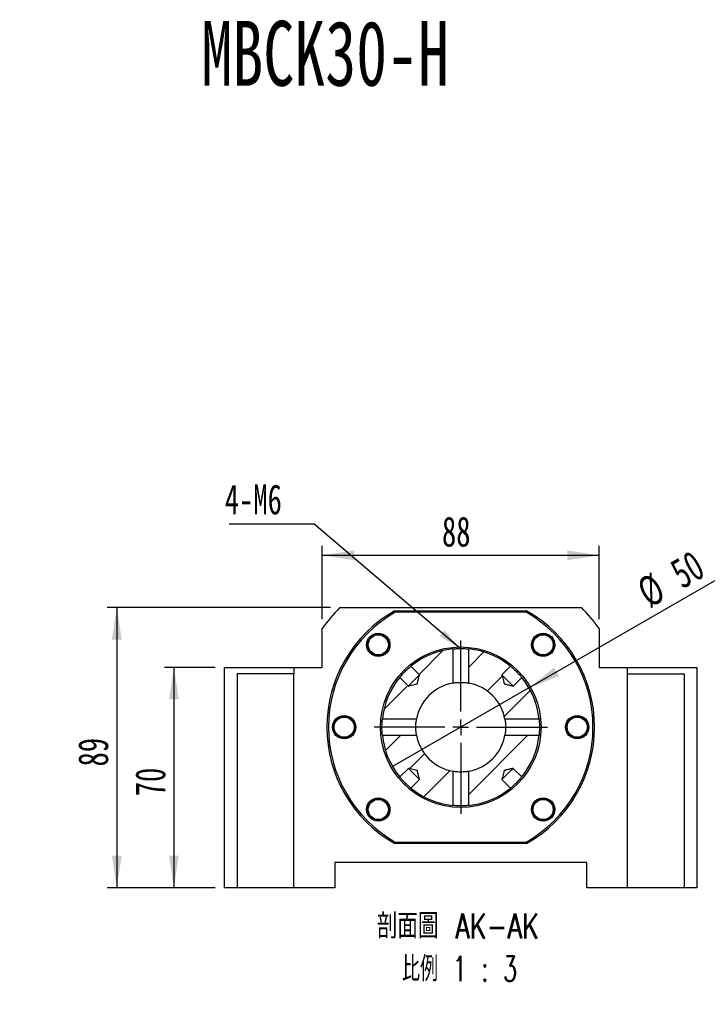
# Model space of a CAD drawing. Header units: millimetres. Extents: x 21 to 290, y 8 to 205.
# Tile 3 of 6: x 106 to 179, y 95 to 200. Entities that reach past the tile are written whole.
import ezdxf

# ---------------------------------------------------------------- set-up
doc = ezdxf.new("R2010")
doc.units = ezdxf.units.MM
doc.layers.add('圖層0', color=7, linetype='Continuous')
doc.styles.add('SLDTEXTSTYLE0', font='TXT', dxfattribs={"width": 0.7})
doc.styles.add('SLDTEXTSTYLE1', font='TXT', dxfattribs={"width": 0.7, "bigfont": 'bigfont'})
doc.styles.add('SLDTEXTSTYLE4', font='TXT', dxfattribs={"width": 0.633333})
doc.styles.add('SLDTEXTSTYLE5', font='TXT', dxfattribs={"width": 0.75, "bigfont": 'bigfont'})
doc.styles.add('SLDTEXTSTYLE6', font='TXT', dxfattribs={"width": 0.65625, "bigfont": 'bigfont'})
doc.dimstyles.new('SLDDIMSTYLE2', dxfattribs={"dimtxt": 0.18, "dimasz": 2.5, "dimexe": 0, "dimexo": 0.0625, "dimgap": 0, "dimtad": 0, "dimtih": 1, "dimtoh": 1, "dimdec": 0, "dimrnd": 1e-09, "dimzin": 0, "dimdsep": 46, "dimtxsty": 'Standard', "dimsah": 1, "dimcen": 0.09, "dimadec": 0, "dimazin": 0, "dimtfac": 2.5, "dimtdec": 0, "dimtofl": 0, "dimtmove": 0, "dimatfit": 3, "dimfxl": 1, "dimfrac": 2, "dimtolj": 1, "dimtzin": 0, "dimarcsym": 0})
doc.dimstyles.new('SLDDIMSTYLE3', dxfattribs={"dimtxt": 3.389974, "dimasz": 2.5, "dimexe": 0, "dimexo": 0.0625, "dimgap": 0.847493, "dimtad": 1, "dimlfac": 3, "dimrnd": 1e-09, "dimzin": 12, "dimdsep": 46, "dimtxsty": 'SLDTEXTSTYLE0', "dimsah": 1, "dimcen": 0.09, "dimadec": 0, "dimazin": 3, "dimtfac": 1, "dimtofl": 0, "dimtmove": 0, "dimatfit": 3, "dimfxl": 1, "dimfrac": 2, "dimtolj": 1, "dimtzin": 12, "dimarcsym": 0})
doc.dimstyles.new('SLDDIMSTYLE4', dxfattribs={"dimtxt": 3.389974, "dimasz": 2.5, "dimexe": 0, "dimexo": 0.0625, "dimgap": 0.847493, "dimtad": 1, "dimlfac": 3, "dimrnd": 1e-09, "dimzin": 12, "dimdsep": 46, "dimtxsty": 'SLDTEXTSTYLE0', "dimblk1": 'NONE', "dimsah": 1, "dimcen": 0, "dimadec": 0, "dimazin": 3, "dimtfac": 1, "dimtmove": 0, "dimatfit": 3, "dimldrblk": 'NONE', "dimfxl": 1, "dimfrac": 2, "dimtolj": 1, "dimtzin": 12, "dimarcsym": 0})

# ---------------------------------------------------------------- blocks, each defined once
blk = doc.blocks.new('SW_SYMBOL_HOLE_DIAM')
at = {"layer": '圖層0', "color": 0}
blk.add_line((300, 0), (700, 1000), dxfattribs=at)
blk.add_circle((500, 500), 350, dxfattribs=at)
blk = doc.blocks.new('SW_SYMBOL_HOLE_SPOT')
at = {"layer": '圖層0', "color": 0}
for p, q in [((0, 875), (0, 75)), ((1600, 75), (1600, 875)), ((0, 75), (1600, 75))]:
    blk.add_line(p, q, dxfattribs=at)
blk = doc.blocks.new('SW_NOTE_1')
at = {"layer": '圖層0', "color": 0}
blk.add_line((21.85, 0), (0, 0), dxfattribs=at)
at = {"layer": '圖層0', "color": 0, "xscale": 0.003964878, "yscale": 0.003964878, "zscale": 0.003964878}
for name, p in [('SW_SYMBOL_HOLE_DIAM', (5.96, 5.7)), ('SW_SYMBOL_HOLE_DIAM', (7.64, 0.46)), ('SW_SYMBOL_HOLE_SPOT', (0.45, 0.46))]:
    blk.add_blockref(name, p, dxfattribs=at)
at = {"layer": '圖層0', "color": 0, "char_height": 3.175, "attachment_point": 1}
for s, insert, style in [('6 -', (0.45, 9.39), 'SLDTEXTSTYLE4'), ('14\\M+18AD1\\M+190FA', (9.98, 9.39), 'SLDTEXTSTYLE1'), ('20', (11.67, 4.16), 'SLDTEXTSTYLE0')]:
    blk.add_mtext(s, dxfattribs=dict(at, insert=insert, style=style))
blk = doc.blocks.new('_D_8')
at = {"layer": '圖層0', "color": 7}
for p, q in [((126.56, 130.94), (121.21, 130.94)), ((122.21, 130.94), (122.21, 107.61)), ((126.56, 107.61), (121.21, 107.61))]:
    blk.add_line(p, q, dxfattribs=at)
for points in [[(122.21, 130.94), (121.69, 127.55), (122.73, 127.55)], [(122.21, 107.61), (122.73, 111), (121.69, 111)]]:
    blk.add_solid(points, dxfattribs=at)
at = {"layer": '圖層0', "color": 7, "insert": (118.12, 117.29), "char_height": 3.175, "attachment_point": 1, "rotation": 90, "style": 'SLDTEXTSTYLE0'}
blk.add_mtext('70', dxfattribs=at)
blk = doc.blocks.new('_D_9')
at = {"layer": '圖層0', "color": 7}
for p, q in [((138.77, 137.27), (115.16, 137.27)), ((116.16, 137.27), (116.16, 107.61)), ((126.56, 107.61), (115.16, 107.61))]:
    blk.add_line(p, q, dxfattribs=at)
for points in [[(116.16, 137.27), (115.64, 133.88), (116.69, 133.88)], [(116.16, 107.61), (116.69, 111), (115.64, 111)]]:
    blk.add_solid(points, dxfattribs=at)
at = {"layer": '圖層0', "color": 7, "insert": (112.07, 120.45), "char_height": 3.175, "attachment_point": 1, "rotation": 90, "style": 'SLDTEXTSTYLE0'}
blk.add_mtext('89', dxfattribs=at)
blk = doc.blocks.new('_D_10')
at = {"layer": '圖層0', "color": 7}
for p, q in [((137.9, 136.04), (137.9, 143.81)), ((167.23, 136.04), (167.23, 143.81)), ((137.9, 142.81), (167.23, 142.81))]:
    blk.add_line(p, q, dxfattribs=at)
for points in [[(137.9, 142.81), (141.29, 142.29), (141.29, 143.33)], [(167.23, 142.81), (163.84, 143.33), (163.84, 142.29)]]:
    blk.add_solid(points, dxfattribs=at)
at = {"layer": '圖層0', "color": 7, "insert": (150.58, 146.91), "char_height": 3.175, "attachment_point": 1, "style": 'SLDTEXTSTYLE0'}
blk.add_mtext('88', dxfattribs=at)
blk = doc.blocks.new('_D_11')
at = {"layer": '圖層0', "color": 7}
for q in [(179.91, 140.4), (145.35, 120.44)]:
    blk.add_line((159.78, 128.77), q, dxfattribs=at)
blk.add_solid([(159.78, 128.77), (162.98, 130.02), (162.45, 130.92)], dxfattribs=at)
at = {"layer": '圖層0', "color": 7, "char_height": 3.175, "attachment_point": 1, "rotation": 30, "style": 'SLDTEXTSTYLE0'}
for s, insert in [('50', (174.43, 141.95)), ('%%c', (170.94, 139.93))]:
    blk.add_mtext(s, dxfattribs=dict(at, insert=insert))
blk = doc.blocks.new('_NONE')
blk = doc.blocks.new('SW_NOTE_2')
at = {"layer": '圖層0', "color": 0, "char_height": 2.6458, "attachment_point": 2}
for s, insert, style in [('\\M+19655\\M+196CA\\M+19AA4 AK-AK', (10.75, 3.41), 'SLDTEXTSTYLE5'), ('\\M+194E4\\M+197E1 1 : 3', (10.94, -1.12), 'SLDTEXTSTYLE6')]:
    blk.add_mtext(s, dxfattribs=dict(at, insert=insert, style=style))
blk = doc.blocks.new('SW_NOTE_3')
at = {"layer": '圖層0', "color": 0}
blk.add_line((-8.96, 0), (0, 0), dxfattribs=at)
at = {"layer": '圖層0', "color": 0, "insert": (-9.43, 4.17), "char_height": 3.175, "attachment_point": 1, "style": 'SLDTEXTSTYLE0'}
blk.add_mtext('4-M6', dxfattribs=at)
blk = doc.blocks.new('SW_CENTERMARKSYMBOL_7')
at = {"layer": '圖層0', "color": 0}
for p, q in [((0, 1.67), (0, 5.58)), ((-1.67, 0), (-5.58, 0)), ((0, 0), (-0.83, 0)), ((0, 0), (0, 0.83)), ((0, 0), (0, -0.83)), ((0, 0), (0.83, 0)), ((1.67, 0), (5.58, 0)), ((0, -1.67), (0, -5.58))]:
    blk.add_line(p, q, dxfattribs=at)
blk = doc.blocks.new('SW_CENTERMARKSYMBOL_8')
at = {"layer": '圖層0', "color": 0}
for p, q in [((0, 1.67), (0, 9.17)), ((-1.67, 0), (-9.17, 0)), ((0, 0), (-0.83, 0)), ((0, 0), (0, 0.83)), ((0, 0), (0, -0.83)), ((0, 0), (0.83, 0)), ((1.67, 0), (9.17, 0)), ((0, -1.67), (0, -9.17))]:
    blk.add_line(p, q, dxfattribs=at)

msp = doc.modelspace()

# ---------------------------------------------------------------- hatches: boundary and pattern name
at = {"linetype": 'Continuous', "lineweight": 18}
h = msp.add_hatch(dxfattribs=at)
h.set_pattern_fill('ANSI31', style=0)
edge = h.paths.add_edge_path(flags=0)
edge.add_spline(control_points=[(148.2021, 130.1468), (148.1281, 129.8499), (148.0544, 129.553), (147.98, 129.2563), (147.9779, 129.2478), (147.9757, 129.2392), (147.9736, 129.2307), (147.9724, 129.2263), (147.9713, 129.2219), (147.9701, 129.2175), (147.9695, 129.2152), (147.9689, 129.2129), (147.9682, 129.2106), (147.9678, 129.2094), (147.9674, 129.2081), (147.9668, 129.207), (147.9665, 129.2063), (147.9661, 129.2056), (147.9655, 129.205), (147.965, 129.2044), (147.9643, 129.204), (147.9636, 129.2036), (147.9608, 129.2022), (147.9578, 129.2015), (147.9548, 129.2007), (147.9431, 129.1975), (147.9313, 129.1947), (147.9196, 129.1917), (147.8725, 129.1799), (147.8255, 129.1682), (147.7784, 129.1565), (147.5902, 129.1095), (147.402, 129.0626), (147.2138, 129.0157), (147.1504, 128.9999), (147.087, 128.9841), (147.0236, 128.9683)], knot_values=[0.00941736, 0.00941736, 0.00941736, 0.00941736, 0.01217068, 0.01217068, 0.01217068, 0.01224971, 0.01224971, 0.01224971, 0.01229068, 0.01229068, 0.01229068, 0.01231214, 0.01231214, 0.01231214, 0.01232386, 0.01232386, 0.01232386, 0.012331, 0.012331, 0.012331, 0.01233821, 0.01233821, 0.01233821, 0.01236603, 0.01236603, 0.01236603, 0.01247593, 0.01247593, 0.01247593, 0.01291545, 0.01291545, 0.01291545, 0.01467353, 0.01467353, 0.01467353, 0.0152658, 0.0152658, 0.0152658, 0.0152658], weights=[1, 1, 1, 1, 1, 1, 1, 1, 1, 1, 1, 1, 1, 1, 1, 1, 1, 1, 1, 1, 1, 1, 1, 1, 1, 1, 1, 1, 1, 1, 1, 1, 1, 1, 1, 1, 1], degree=3, periodic=0)
edge.add_line((147.0236, 128.9683), (146.1103, 129.8815))
edge.add_arc((152.5626, 124.6078), 8.3333, 140.739121, 174.145697)
edge.add_line((144.2727, 125.4578), (147.8892, 125.4578))
edge.add_arc((152.5626, 124.6078), 4.75, 100.308368, 169.691632, ccw=False)
edge.add_line((151.7126, 129.2811), (151.7126, 132.8976))
edge.add_arc((152.5626, 124.6078), 8.3333, 95.854303, 129.260879)
edge.add_line((147.2888, 131.06), (148.2021, 130.1468))
h = msp.add_hatch(dxfattribs=at)
h.set_pattern_fill('ANSI31', style=0)
edge = h.paths.add_edge_path(flags=0)
edge.add_spline(control_points=[(158.1016, 128.9683), (158.0438, 128.9827), (157.9861, 128.9971), (157.9283, 129.0115), (157.8043, 129.0424), (157.6803, 129.0733), (157.5562, 129.1042), (157.4921, 129.1202), (157.428, 129.1362), (157.3639, 129.1522), (157.3308, 129.1605), (157.2977, 129.1687), (157.2645, 129.177), (157.2474, 129.1813), (157.2303, 129.1855), (157.2132, 129.1898), (157.2043, 129.192), (157.1955, 129.1943), (157.1866, 129.1965), (157.182, 129.1977), (157.1774, 129.1988), (157.1729, 129.2001), (157.1705, 129.2007), (157.1681, 129.2013), (157.1657, 129.2021), (157.1644, 129.2025), (157.1631, 129.2029), (157.1619, 129.2035), (157.1612, 129.2038), (157.1605, 129.2042), (157.1599, 129.2048), (157.1593, 129.2053), (157.1588, 129.206), (157.1585, 129.2067), (157.1571, 129.2093), (157.1564, 129.2123), (157.1557, 129.2151), (157.1526, 129.2263), (157.1499, 129.2376), (157.147, 129.2488), (157.1357, 129.2939), (157.1245, 129.339), (157.1133, 129.384), (157.0683, 129.5643), (157.0233, 129.7446), (156.9784, 129.9249), (156.9599, 129.9989), (156.9415, 130.0728), (156.9231, 130.1468)], knot_values=[0.00166205, 0.00166205, 0.00166205, 0.00166205, 0.00219776, 0.00219776, 0.00219776, 0.00334816, 0.00334816, 0.00334816, 0.00394272, 0.00394272, 0.00394272, 0.00425001, 0.00425001, 0.00425001, 0.00440886, 0.00440886, 0.00440886, 0.00449103, 0.00449103, 0.00449103, 0.00453362, 0.00453362, 0.00453362, 0.0045559, 0.0045559, 0.0045559, 0.00456808, 0.00456808, 0.00456808, 0.00457535, 0.00457535, 0.00457535, 0.00458272, 0.00458272, 0.00458272, 0.00460939, 0.00460939, 0.00460939, 0.00471471, 0.00471471, 0.00471471, 0.00513595, 0.00513595, 0.00513595, 0.00682088, 0.00682088, 0.00682088, 0.00751201, 0.00751201, 0.00751201, 0.00751201], weights=[1, 1, 1, 1, 1, 1, 1, 1, 1, 1, 1, 1, 1, 1, 1, 1, 1, 1, 1, 1, 1, 1, 1, 1, 1, 1, 1, 1, 1, 1, 1, 1, 1, 1, 1, 1, 1, 1, 1, 1, 1, 1, 1, 1, 1, 1, 1, 1, 1], degree=3, periodic=0)
edge.add_line((156.9231, 130.1468), (157.8363, 131.06))
edge.add_arc((152.5626, 124.6078), 8.3333, 50.739121, 84.145697)
edge.add_line((153.4126, 132.8976), (153.4126, 129.2811))
edge.add_arc((152.5626, 124.6078), 4.75, 10.308368, 79.691632, ccw=False)
edge.add_line((157.2359, 125.4578), (160.8524, 125.4578))
edge.add_arc((152.5626, 124.6078), 8.3333, 5.854303, 39.260879)
edge.add_line((159.0148, 129.8815), (158.1016, 128.9683))
h = msp.add_hatch(dxfattribs=at)
h.set_pattern_fill('ANSI31', style=0)
edge = h.paths.add_edge_path(flags=0)
edge.add_line((148.2021, 119.0688), (147.2888, 118.1555))
edge.add_arc((152.5626, 124.6078), 8.3333, 230.739121, 264.145697)
edge.add_line((151.7126, 116.3179), (151.7126, 119.9344))
edge.add_arc((152.5626, 124.6078), 4.75, 190.308368, 259.691632, ccw=False)
edge.add_line((147.8892, 123.7578), (144.2727, 123.7578))
edge.add_arc((152.5626, 124.6078), 8.3333, 185.854303, 219.260879)
edge.add_line((146.1103, 119.334), (147.0236, 120.2473))
edge.add_spline(control_points=[(147.0236, 120.2473), (147.0975, 120.2288), (147.1715, 120.2104), (147.2454, 120.192), (147.4257, 120.147), (147.606, 120.1021), (147.7863, 120.0571), (147.8314, 120.0458), (147.8764, 120.0346), (147.9215, 120.0233), (147.9328, 120.0205), (147.9441, 120.0178), (147.9553, 120.0147), (147.9581, 120.0139), (147.961, 120.0132), (147.9636, 120.0119), (147.9643, 120.0115), (147.965, 120.0111), (147.9656, 120.0105), (147.9661, 120.0099), (147.9665, 120.0092), (147.9669, 120.0084), (147.9675, 120.0072), (147.9679, 120.0059), (147.9683, 120.0046), (147.969, 120.0023), (147.9697, 119.9999), (147.9703, 119.9975), (147.9715, 119.9929), (147.9727, 119.9883), (147.9738, 119.9837), (147.9761, 119.9749), (147.9783, 119.966), (147.9805, 119.9572), (147.9848, 119.94), (147.9891, 119.9229), (147.9934, 119.9058), (148.0016, 119.8727), (148.0099, 119.8395), (148.0181, 119.8064), (148.0341, 119.7423), (148.0501, 119.6782), (148.0661, 119.6141), (148.097, 119.4901), (148.128, 119.3661), (148.1589, 119.242), (148.1733, 119.1843), (148.1877, 119.1265), (148.2021, 119.0688)], knot_values=[0.00600318, 0.00600318, 0.00600318, 0.00600318, 0.00668913, 0.00668913, 0.00668913, 0.00836141, 0.00836141, 0.00836141, 0.00877948, 0.00877948, 0.00877948, 0.00888401, 0.00888401, 0.00888401, 0.00891048, 0.00891048, 0.00891048, 0.0089178, 0.0089178, 0.0089178, 0.00892501, 0.00892501, 0.00892501, 0.0089371, 0.0089371, 0.0089371, 0.00895921, 0.00895921, 0.00895921, 0.00900149, 0.00900149, 0.00900149, 0.00908303, 0.00908303, 0.00908303, 0.00924069, 0.00924069, 0.00924069, 0.00954568, 0.00954568, 0.00954568, 0.01013577, 0.01013577, 0.01013577, 0.01127753, 0.01127753, 0.01127753, 0.01180922, 0.01180922, 0.01180922, 0.01180922], weights=[1, 1, 1, 1, 1, 1, 1, 1, 1, 1, 1, 1, 1, 1, 1, 1, 1, 1, 1, 1, 1, 1, 1, 1, 1, 1, 1, 1, 1, 1, 1, 1, 1, 1, 1, 1, 1, 1, 1, 1, 1, 1, 1, 1, 1, 1, 1, 1, 1], degree=3, periodic=0)
h = msp.add_hatch(dxfattribs=at)
h.set_pattern_fill('ANSI31', style=0)
edge = h.paths.add_edge_path(flags=0)
edge.add_line((157.8363, 118.1555), (156.9231, 119.0688))
edge.add_spline(control_points=[(156.9231, 119.0688), (156.9415, 119.1427), (156.9599, 119.2167), (156.9784, 119.2906), (157.0233, 119.4709), (157.0683, 119.6512), (157.1133, 119.8315), (157.1245, 119.8766), (157.1357, 119.9216), (157.147, 119.9667), (157.1499, 119.978), (157.1526, 119.9893), (157.1557, 120.0005), (157.1564, 120.0033), (157.1571, 120.0062), (157.1585, 120.0088), (157.1588, 120.0095), (157.1593, 120.0102), (157.1599, 120.0108), (157.1605, 120.0113), (157.1612, 120.0117), (157.1619, 120.0121), (157.1631, 120.0127), (157.1644, 120.0131), (157.1657, 120.0135), (157.1681, 120.0142), (157.1705, 120.0148), (157.1729, 120.0155), (157.1774, 120.0167), (157.182, 120.0179), (157.1866, 120.019), (157.1955, 120.0213), (157.2043, 120.0235), (157.2132, 120.0257), (157.2303, 120.03), (157.2474, 120.0343), (157.2645, 120.0385), (157.2977, 120.0468), (157.3308, 120.0551), (157.3639, 120.0633), (157.428, 120.0793), (157.4921, 120.0953), (157.5562, 120.1113), (157.6803, 120.1422), (157.8043, 120.1731), (157.9283, 120.2041), (157.9861, 120.2185), (158.0438, 120.2329), (158.1016, 120.2473)], knot_values=[0.00600318, 0.00600318, 0.00600318, 0.00600318, 0.00668913, 0.00668913, 0.00668913, 0.00836141, 0.00836141, 0.00836141, 0.00877948, 0.00877948, 0.00877948, 0.00888401, 0.00888401, 0.00888401, 0.00891048, 0.00891048, 0.00891048, 0.0089178, 0.0089178, 0.0089178, 0.00892501, 0.00892501, 0.00892501, 0.0089371, 0.0089371, 0.0089371, 0.00895921, 0.00895921, 0.00895921, 0.00900149, 0.00900149, 0.00900149, 0.00908303, 0.00908303, 0.00908303, 0.00924069, 0.00924069, 0.00924069, 0.00954568, 0.00954568, 0.00954568, 0.01013577, 0.01013577, 0.01013577, 0.01127753, 0.01127753, 0.01127753, 0.01180922, 0.01180922, 0.01180922, 0.01180922], weights=[1, 1, 1, 1, 1, 1, 1, 1, 1, 1, 1, 1, 1, 1, 1, 1, 1, 1, 1, 1, 1, 1, 1, 1, 1, 1, 1, 1, 1, 1, 1, 1, 1, 1, 1, 1, 1, 1, 1, 1, 1, 1, 1, 1, 1, 1, 1, 1, 1], degree=3, periodic=0)
edge.add_line((158.1016, 120.2473), (159.0148, 119.334))
edge.add_arc((152.5626, 124.6078), 8.3333, 320.739121, 354.145697)
edge.add_line((160.8524, 123.7578), (157.2359, 123.7578))
edge.add_arc((152.5626, 124.6078), 4.75, 280.308368, 349.691632, ccw=False)
edge.add_line((153.4126, 119.9344), (153.4126, 116.3179))
edge.add_arc((152.5626, 124.6078), 8.3333, 275.854303, 309.260879)

# ---------------------------------------------------------------- linework, layer by layer
at = {"color": 7, "linetype": 'Continuous', "lineweight": 25}
for p, q in [((139.7737, 137.2744), (165.3515, 137.2744)), ((145.5924, 136.9411), (145.6364, 136.7744)), ((145.5924, 136.9411), (159.5327, 136.9411)), ((159.4888, 136.7744), (145.6364, 136.7744)), ((159.4888, 136.7744), (159.5327, 136.9411)), ((137.8959, 130.9411), (137.8959, 135.0428)), ((167.2292, 135.0428), (167.2292, 130.9411)), ((144.6974, 132.6254), (144.4941, 132.3908)), ((151.7126, 132.8976), (151.7126, 129.2811)), ((153.4126, 129.2811), (153.4126, 132.8976)), ((160.7606, 132.3522), (160.4908, 132.5059)), ((127.5626, 107.6078), (127.5626, 130.9411)), ((127.5626, 130.9411), (134.8959, 130.9411)), ((134.8959, 130.9411), (134.8959, 130.2744)), ((134.8959, 130.9411), (137.8959, 130.9411)), ((148.2021, 130.1468), (147.2888, 131.06)), ((157.8363, 131.06), (156.9231, 130.1468)), ((167.2292, 130.9411), (170.2292, 130.9411)), ((170.2292, 130.9411), (177.5626, 130.9411)), ((170.2292, 130.2744), (170.2292, 130.9411)), ((177.5626, 130.9411), (177.5626, 107.6078)), ((128.8959, 130.2744), (128.8959, 107.6078)), ((134.8959, 130.2744), (128.8959, 130.2744)), ((134.8959, 107.6078), (134.8959, 130.2744)), ((146.1103, 129.8815), (147.0236, 128.9683)), ((158.1016, 128.9683), (159.0148, 129.8815)), ((170.2292, 107.6078), (170.2292, 130.2744)), ((170.2292, 130.2744), (176.2292, 130.2744)), ((176.2292, 130.2744), (176.2292, 107.6078)), ((140.723, 125.5994), (140.9972, 125.4538)), ((147.8892, 125.4578), (144.2727, 125.4578)), ((160.8524, 125.4578), (157.2359, 125.4578)), ((144.2727, 123.7578), (147.8892, 123.7578)), ((157.2359, 123.7578), (160.8524, 123.7578)), ((164.4021, 123.6161), (164.1279, 123.7618)), ((147.0236, 120.2473), (146.1103, 119.334)), ((151.7126, 119.9344), (151.7126, 116.3179)), ((153.4126, 116.3179), (153.4126, 119.9344)), ((159.0148, 119.334), (158.1016, 120.2473)), ((147.2888, 118.1555), (148.2021, 119.0688)), ((156.9231, 119.0688), (157.8363, 118.1555)), ((144.3646, 116.8634), (144.6343, 116.7097)), ((160.4277, 116.5902), (160.6311, 116.8248)), ((145.5924, 112.2744), (145.6364, 112.4411)), ((159.5327, 112.2744), (145.5924, 112.2744)), ((145.6364, 112.4411), (159.4888, 112.4411)), ((159.4888, 112.4411), (159.5327, 112.2744)), ((165.8959, 110.2744), (139.2292, 110.2744)), ((139.2292, 110.2744), (139.2292, 107.6078)), ((165.8959, 107.6078), (165.8959, 110.2744)), ((128.8959, 107.6078), (127.5626, 107.6078)), ((134.8959, 107.6078), (128.8959, 107.6078)), ((139.2292, 107.6078), (134.8959, 107.6078)), ((170.2292, 107.6078), (165.8959, 107.6078)), ((176.2292, 107.6078), (170.2292, 107.6078)), ((177.5626, 107.6078), (176.2292, 107.6078))]:
    msp.add_line(p, q, dxfattribs=at)
at = {"color": 7, "linetype": 'Continuous', "lineweight": 25, "flags": 128}
for points in [[(148.2021, 130.1468), (148.1845, 130.1292), (148.1338, 130.0785), (148.053, 129.9977), (147.9468, 129.8915), (147.8213, 129.7659), (147.6837, 129.6284), (147.542, 129.4867), (147.4044, 129.3491), (147.2789, 129.2236), (147.1726, 129.1173), (147.0919, 129.0365), (147.0412, 128.9859), (147.0236, 128.9683)], [(158.1016, 128.9683), (158.084, 128.9859), (158.0333, 129.0365), (157.9525, 129.1173), (157.8463, 129.2236), (157.7207, 129.3491), (157.5832, 129.4867), (157.4415, 129.6284), (157.3039, 129.7659), (157.1784, 129.8915), (157.0721, 129.9977), (156.9913, 130.0785), (156.9407, 130.1292), (156.9231, 130.1468)], [(147.0236, 120.2473), (147.0412, 120.2297), (147.0919, 120.179), (147.1726, 120.0982), (147.2789, 119.992), (147.4044, 119.8664), (147.542, 119.7289), (147.6837, 119.5872), (147.8213, 119.4496), (147.9468, 119.3241), (148.053, 119.2178), (148.1338, 119.137), (148.1845, 119.0864), (148.2021, 119.0688)], [(156.9231, 119.0688), (156.9407, 119.0864), (156.9913, 119.137), (157.0721, 119.2178), (157.1784, 119.3241), (157.3039, 119.4496), (157.4415, 119.5872), (157.5832, 119.7289), (157.7207, 119.8664), (157.8463, 119.992), (157.9525, 120.0982), (158.0333, 120.179), (158.084, 120.2297), (158.1016, 120.2473)]]:
    msp.add_lwpolyline(points, dxfattribs=at)
at = {"color": 7, "linetype": 'Continuous', "lineweight": 25}
for centre, radius in [((143.8416, 133.3288), 1.2333), ((161.2836, 133.3288), 1.2333), ((143.8416, 133.3288), 1.1333), ((143.8416, 133.3288), 1.0667), ((161.2836, 133.3288), 1.1333), ((161.2836, 133.3288), 1.0667), ((152.5626, 124.6078), 8.5), ((140.2292, 124.6078), 1.2333), ((140.2292, 124.6078), 1.1333), ((140.2292, 124.6078), 1.0667), ((164.8959, 124.6078), 1.2333), ((164.8959, 124.6078), 1.1333), ((164.8959, 124.6078), 1.0667), ((143.8416, 115.8868), 1.2333), ((143.8416, 115.8868), 1.1333), ((143.8416, 115.8868), 1.0667), ((161.2836, 115.8868), 1.2333), ((161.2836, 115.8868), 1.1333), ((161.2836, 115.8868), 1.0667)]:
    msp.add_circle(centre, radius, dxfattribs=at)
for radius, start, end in [(18, 135.275087, 144.569055), (14.1667, 119.472932, 240.527068), (14, 119.651845, 240.348155), (14, 299.651845, 60.348155), (14.1667, 299.472932, 60.527068), (18, 35.430945, 44.724913), (8.3333, 95.854303, 129.260879), (8.3333, 50.739121, 84.145697), (8.3333, 140.739121, 174.145697), (8.3333, 5.854303, 39.260879), (4.75, 100.308368, 169.691632), (4.75, 10.308368, 79.691632), (8.3333, 185.854303, 219.260879), (4.75, 190.308368, 259.691632), (4.75, 280.308368, 349.691632), (8.3333, 320.739121, 354.145697), (8.3333, 230.739121, 264.145697), (8.3333, 275.854303, 309.260879)]:
    msp.add_arc((152.5626, 124.6078), radius, start, end, dxfattribs=at)
for points, knots in [([(160.307, 133.8517), (160.2773, 133.7883), (160.2216, 133.6692), (160.1813, 133.4797), (160.171, 133.2953), (160.192, 133.1116), (160.243, 132.9339), (160.3499, 132.711), (160.521, 132.5005), (160.6937, 132.3936), (160.7606, 132.3522)], [0, 0, 0, 0, 0.1205084, 0.22645432, 0.33240018, 0.43834611, 0.54429239, 0.65023815, 0.86443846, 1, 1, 1, 1]), ([(162.0302, 134.2231), (161.9831, 134.2645), (161.8359, 134.3936), (161.5108, 134.4861), (161.1137, 134.4873), (160.7438, 134.3482), (160.4652, 134.1227), (160.3539, 133.9321), (160.307, 133.8517)], [0, 0, 0, 0, 0.09239911, 0.28844138, 0.4821731, 0.67444329, 0.86268985, 1, 1, 1, 1]), ([(142.7113, 133.4675), (142.7054, 133.4405), (142.6722, 133.2862), (142.7433, 132.9975), (142.9021, 132.6811), (143.0682, 132.5347), (143.1382, 132.4729)], [0, 0, 0, 0, 0.07323245, 0.41734358, 0.75425292, 1, 1, 1, 1]), ([(143.1382, 132.4729), (143.1946, 132.4315), (143.3006, 132.3536), (143.4786, 132.2771), (143.6574, 132.2311), (143.8417, 132.2159), (144.026, 132.2311), (144.2654, 132.2926), (144.5052, 132.4193), (144.6437, 132.5678), (144.6974, 132.6254)], [0, 0, 0, 0, 0.12050855, 0.22645424, 0.33240037, 0.43834613, 0.54429207, 0.65023809, 0.86443849, 1, 1, 1, 1]), ([(151.7126, 132.8976), (151.7138, 132.8978), (151.7185, 132.8982), (151.783, 132.9049), (151.95, 132.9194), (152.1872, 132.934), (152.4667, 132.9422), (152.7565, 132.9405), (153.0244, 132.9295), (153.2391, 132.9143), (153.3841, 132.9006), (153.4031, 132.8986), (153.4126, 132.8976)], [0, 0, 0, 0, 0.035064, 0.14211674, 0.24937307, 0.35711993, 0.46488089, 0.57215985, 0.67921298, 0.78664219, 0.89446872, 1, 1, 1, 1]), ([(146.1103, 129.8815), (146.1131, 129.8849), (146.1199, 129.8934), (146.1842, 129.9714), (146.3072, 130.1151), (146.475, 130.3008), (146.6703, 130.5029), (146.872, 130.6976), (147.0567, 130.8645), (147.2002, 130.9872), (147.2773, 131.0507), (147.2856, 131.0574), (147.2888, 131.06)], [0, 0, 0, 0, 0.07103512, 0.17808991, 0.2855096, 0.39331409, 0.5009207, 0.60805998, 0.71518747, 0.82277527, 0.93058463, 1, 1, 1, 1]), ([(157.8363, 131.06), (157.8397, 131.0573), (157.8482, 131.0504), (157.9262, 130.9861), (158.0699, 130.8632), (158.2556, 130.6954), (158.4577, 130.5), (158.6524, 130.2984), (158.8193, 130.1136), (158.942, 129.9702), (159.0055, 129.893), (159.0122, 129.8848), (159.0148, 129.8815)], [0, 0, 0, 0, 0.07103512, 0.17808991, 0.2855096, 0.39331409, 0.5009207, 0.60805998, 0.71518747, 0.82277527, 0.93058463, 1, 1, 1, 1]), ([(147.0236, 128.9683), (147.087, 128.9841), (147.3387, 129.0467), (147.6368, 129.1222), (147.8846, 129.1823), (147.9459, 129.1987), (147.9616, 129.2023), (147.9656, 129.2049), (147.9671, 129.2074), (147.9685, 129.2116), (147.9707, 129.2196), (147.9746, 129.2348), (148.0523, 129.5445), (148.1283, 129.8499), (148.2021, 130.1468)], [0, 0, 0, 0, 0.10091664, 0.40047755, 0.47536797, 0.49409297, 0.49882725, 0.50005529, 0.50127309, 0.50328266, 0.50696306, 0.51399447, 0.52755394, 1, 1, 1, 1]), ([(151.7126, 129.2811), (151.7137, 129.2813), (151.7181, 129.2821), (151.7802, 129.2934), (151.9436, 129.3187), (152.1781, 129.3446), (152.4568, 129.3595), (152.7458, 129.357), (153.0127, 129.3385), (153.2308, 129.3117), (153.3755, 129.288), (153.4118, 129.2812), (153.4125, 129.2811), (153.4126, 129.2811)], [0, 0, 0, 0, 0.03339032, 0.13920794, 0.245619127, 0.353550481, 0.461580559, 0.568151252, 0.673985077, 0.780891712, 0.889074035, 0.996742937, 1, 1, 1, 1]), ([(156.9231, 130.1468), (156.9415, 130.0728), (157.0048, 129.8185), (157.0804, 129.5197), (157.138, 129.2824), (157.1537, 129.2236), (157.1572, 129.2085), (157.1597, 129.2046), (157.1624, 129.2031), (157.1668, 129.2017), (157.175, 129.1994), (157.1909, 129.1954), (157.2214, 129.1877), (157.2806, 129.173), (157.3949, 129.1445), (157.6162, 129.0893), (157.862, 129.028), (158.0438, 128.9827), (158.1016, 128.9683)], [0, 0, 0, 0, 0.117702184, 0.404650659, 0.476387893, 0.494325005, 0.498861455, 0.500113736, 0.501353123, 0.503441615, 0.507263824, 0.514573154, 0.528672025, 0.555929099, 0.608657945, 0.71067805, 0.908076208, 1, 1, 1, 1]), ([(141.2209, 124.114), (141.2487, 124.1782), (141.3008, 124.2989), (141.3355, 124.4896), (141.3403, 124.6742), (141.3138, 124.8571), (141.2576, 125.0333), (141.1442, 125.2529), (140.9669, 125.4582), (140.7911, 125.56), (140.723, 125.5994)], [0, 0, 0, 0, 0.12050857, 0.22645453, 0.33240047, 0.43834645, 0.54429241, 0.65023837, 0.86443876, 1, 1, 1, 1]), ([(144.2727, 123.7578), (144.2717, 123.7674), (144.2697, 123.7867), (144.256, 123.9325), (144.2407, 124.1476), (144.231, 124.3868), (144.2281, 124.6398), (144.2326, 124.8937), (144.2457, 125.1477), (144.261, 125.3403), (144.2711, 125.4425), (144.2723, 125.4535), (144.2727, 125.4578)], [0, 0, 0, 0, 0.10665084, 0.21374832, 0.32132948, 0.42913938, 0.50000283, 0.60724542, 0.71447522, 0.82205095, 0.9298627, 1, 1, 1, 1]), ([(147.8892, 123.7578), (147.8876, 123.7664), (147.8844, 123.784), (147.8614, 123.9208), (147.8346, 124.1302), (147.8162, 124.3731), (147.8105, 124.6328), (147.8184, 124.892), (147.8412, 125.1449), (147.8681, 125.3378), (147.8864, 125.442), (147.8884, 125.4533), (147.8892, 125.4578)], [0, 0, 0, 0, 0.10032829, 0.20627173, 0.31367288, 0.42188871, 0.50002183, 0.6064772, 0.71289284, 0.82034887, 0.92855932, 1, 1, 1, 1]), ([(157.2359, 125.4578), (157.2361, 125.4567), (157.2369, 125.4522), (157.2482, 125.3901), (157.2735, 125.2267), (157.2994, 124.9922), (157.3143, 124.7136), (157.3118, 124.4246), (157.2933, 124.1576), (157.2666, 123.9396), (157.2428, 123.7949), (157.236, 123.7585), (157.2359, 123.7578), (157.2359, 123.7578)], [0, 0, 0, 0, 0.03339032, 0.13920794, 0.245619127, 0.353550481, 0.461580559, 0.568151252, 0.673985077, 0.780891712, 0.889074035, 0.996742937, 1, 1, 1, 1]), ([(160.8524, 125.4578), (160.8526, 125.4566), (160.853, 125.4518), (160.8597, 125.3873), (160.8742, 125.2203), (160.8888, 124.9832), (160.897, 124.7036), (160.8953, 124.4138), (160.8843, 124.1459), (160.8691, 123.9312), (160.8554, 123.7863), (160.8534, 123.7672), (160.8524, 123.7578)], [0, 0, 0, 0, 0.035064, 0.14211674, 0.24937307, 0.35711993, 0.46488089, 0.57215985, 0.67921298, 0.78664219, 0.89446872, 1, 1, 1, 1]), ([(165.6358, 125.5088), (165.5811, 125.5544), (165.4241, 125.6851), (165.089, 125.7718), (164.6917, 125.7607), (164.3262, 125.6107), (164.0544, 125.3771), (163.9488, 125.1833), (163.9042, 125.1015)], [0, 0, 0, 0, 0.10351545, 0.29715663, 0.48851558, 0.67843075, 0.86437189, 1, 1, 1, 1]), ([(140.3472, 123.4751), (140.3749, 123.4755), (140.5327, 123.4776), (140.7981, 123.6116), (141.0709, 123.8373), (141.1764, 124.0319), (141.2209, 124.114)], [0, 0, 0, 0, 0.07323338, 0.41734364, 0.75425331, 1, 1, 1, 1]), ([(163.9042, 125.1015), (163.8765, 125.0373), (163.8244, 124.9166), (163.7896, 124.7259), (163.7849, 124.5414), (163.8113, 124.3584), (163.8675, 124.1822), (163.981, 123.9626), (164.1583, 123.7573), (164.334, 123.6555), (164.4021, 123.6161)], [0, 0, 0, 0, 0.12050857, 0.22645453, 0.33240047, 0.43834645, 0.54429241, 0.65023837, 0.86443876, 1, 1, 1, 1]), ([(148.2021, 119.0688), (148.1877, 119.1265), (148.1424, 119.3083), (148.081, 119.5542), (148.0259, 119.7754), (147.9973, 119.8898), (147.9826, 119.9489), (147.9749, 119.9795), (147.9709, 119.9953), (147.9686, 120.0036), (147.9672, 120.008), (147.9657, 120.0106), (147.9618, 120.0131), (147.9467, 120.0166), (147.888, 120.0323), (147.6506, 120.0899), (147.3518, 120.1656), (147.0975, 120.2289), (147.0236, 120.2473)], [0, 0, 0, 0, 0.091923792, 0.28932195, 0.391342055, 0.444070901, 0.471327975, 0.485426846, 0.492736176, 0.496558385, 0.498646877, 0.499886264, 0.501138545, 0.505674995, 0.523612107, 0.595349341, 0.882297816, 1, 1, 1, 1]), ([(153.4126, 119.9344), (153.4115, 119.9342), (153.407, 119.9334), (153.3449, 119.9221), (153.1815, 119.8968), (152.947, 119.8709), (152.6684, 119.856), (152.3794, 119.8585), (152.1124, 119.877), (151.8944, 119.9038), (151.7497, 119.9275), (151.7133, 119.9343), (151.7126, 119.9344), (151.7126, 119.9344)], [0, 0, 0, 0, 0.03339032, 0.13920794, 0.245619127, 0.353550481, 0.461580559, 0.568151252, 0.673985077, 0.780891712, 0.889074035, 0.996742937, 1, 1, 1, 1]), ([(158.1016, 120.2473), (158.0438, 120.2329), (157.862, 120.1875), (157.6162, 120.1262), (157.3949, 120.0711), (157.2806, 120.0425), (157.2214, 120.0278), (157.1909, 120.0201), (157.175, 120.0161), (157.1668, 120.0138), (157.1624, 120.0124), (157.1597, 120.0109), (157.1572, 120.007), (157.1537, 119.9919), (157.138, 119.9332), (157.0804, 119.6958), (157.0048, 119.397), (156.9415, 119.1427), (156.9231, 119.0688)], [0, 0, 0, 0, 0.091923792, 0.28932195, 0.391342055, 0.444070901, 0.471327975, 0.485426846, 0.492736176, 0.496558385, 0.498646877, 0.499886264, 0.501138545, 0.505674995, 0.523612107, 0.595349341, 0.882297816, 1, 1, 1, 1]), ([(147.2888, 118.1555), (147.2854, 118.1582), (147.277, 118.1651), (147.1989, 118.2294), (147.0553, 118.3523), (146.8696, 118.5202), (146.6674, 118.7155), (146.4728, 118.9172), (146.3059, 119.1019), (146.1832, 119.2454), (146.1197, 119.3225), (146.1129, 119.3308), (146.1103, 119.334)], [0, 0, 0, 0, 0.07103512, 0.17808991, 0.2855096, 0.39331409, 0.5009207, 0.60805998, 0.71518747, 0.82277527, 0.93058463, 1, 1, 1, 1]), ([(159.0148, 119.334), (159.0121, 119.3306), (159.0052, 119.3222), (158.9409, 119.2441), (158.818, 119.1004), (158.6502, 118.9148), (158.4548, 118.7126), (158.2532, 118.518), (158.0684, 118.3511), (157.925, 118.2284), (157.8478, 118.1649), (157.8396, 118.1581), (157.8363, 118.1555)], [0, 0, 0, 0, 0.07103512, 0.17808991, 0.2855096, 0.39331409, 0.5009207, 0.60805998, 0.71518747, 0.82277527, 0.93058463, 1, 1, 1, 1]), ([(144.8182, 115.3638), (144.8478, 115.4272), (144.9035, 115.5463), (144.9439, 115.7359), (144.9541, 115.9202), (144.9331, 116.1039), (144.8822, 116.2817), (144.7752, 116.5045), (144.6041, 116.715), (144.4315, 116.8219), (144.3646, 116.8634)], [0, 0, 0, 0, 0.1205084, 0.22645432, 0.33240018, 0.43834611, 0.54429239, 0.65023815, 0.86443846, 1, 1, 1, 1]), ([(161.9869, 116.7426), (161.9306, 116.7841), (161.8246, 116.8619), (161.6465, 116.9385), (161.4677, 116.9845), (161.2835, 116.9997), (161.0992, 116.9844), (160.8598, 116.923), (160.62, 116.7962), (160.4814, 116.6477), (160.4277, 116.5902)], [0, 0, 0, 0, 0.12050855, 0.22645424, 0.33240037, 0.43834613, 0.54429207, 0.65023809, 0.86443849, 1, 1, 1, 1]), ([(153.4126, 116.3179), (153.4029, 116.3169), (153.3836, 116.3149), (153.2378, 116.3012), (153.0227, 116.2859), (152.7835, 116.2762), (152.5305, 116.2733), (152.2766, 116.2778), (152.0226, 116.2909), (151.8301, 116.3062), (151.7278, 116.3163), (151.7169, 116.3175), (151.7126, 116.3179)], [0, 0, 0, 0, 0.10665084, 0.21374832, 0.32132948, 0.42913938, 0.50000283, 0.60724542, 0.71447522, 0.82205095, 0.9298627, 1, 1, 1, 1]), ([(162.4139, 115.748), (162.4197, 115.7751), (162.453, 115.9294), (162.3819, 116.2181), (162.223, 116.5344), (162.057, 116.6809), (161.9869, 116.7426)], [0, 0, 0, 0, 0.07323245, 0.41734358, 0.75425292, 1, 1, 1, 1]), ([(143.9259, 114.7511), (143.9536, 114.7506), (144.1114, 114.7481), (144.3807, 114.8741), (144.66, 115.0917), (144.7713, 115.2831), (144.8182, 115.3638)], [0, 0, 0, 0, 0.07323283, 0.41734338, 0.75425274, 1, 1, 1, 1])]:
    msp.add_open_spline(points, degree=3, knots=knots, dxfattribs=at)

# ---------------------------------------------------------------- block references
at = {"layer": '圖層0', "color": 7}
for name, p in [('SW_NOTE_3', (137.0225, 146.1503)), ('SW_CENTERMARKSYMBOL_8', (152.5626, 124.6078)), ('SW_CENTERMARKSYMBOL_7', (152.5626, 124.6078)), ('SW_NOTE_1', (78.8478, 95.4157))]:
    msp.add_blockref(name, p, dxfattribs=at)
at = {"layer": '圖層0'}
msp.add_blockref('SW_NOTE_2', (141.504, 101.465), dxfattribs=at)

# ---------------------------------------------------------------- texts
at = {"layer": '圖層0', "color": 7, "insert": (125.1199, 199.4116), "char_height": 6.87917, "attachment_point": 1, "style": 'SLDTEXTSTYLE0'}
msp.add_mtext('MBCK30-H', dxfattribs=at)

# ---------------------------------------------------------------- dimensions: what is measured, and where the dimension line sits
at = {"layer": '圖層0', "color": 7}
dim = msp.add_linear_dim(base=(167.2292, 142.813), p1=(137.8959, 135.0428), p2=(167.2292, 135.0428), dimstyle='SLDDIMSTYLE3', dxfattribs=at)
dim.commit()
dim.dimension.update_dxf_attribs({"geometry": '_D_10', "text_midpoint": (152.5626, 142.813), "dimtype": 160})
dim = msp.add_diameter_dim_2p(p1=(145.3457, 120.4411), p2=(159.7795, 128.7744), dimstyle='SLDDIMSTYLE4', dxfattribs=at)
dim.commit()
dim.dimension.update_dxf_attribs({"geometry": '_D_11', "text_midpoint": (176.548, 138.4558), "dimtype": 163})
for base, p1, picture, middle in [((116.164, 107.6078), (139.7737, 137.2744), '_D_9', (116.164, 122.4411)), ((122.2086, 107.6078), (127.5626, 130.9411), '_D_8', (122.2086, 119.2744))]:
    dim = msp.add_linear_dim(base=base, p1=p1, p2=(127.5626, 107.6078), angle=90, dimstyle='SLDDIMSTYLE3', dxfattribs=at)
    dim.commit()
    dim.dimension.update_dxf_attribs({"geometry": picture, "text_midpoint": middle, "dimtype": 160})

# ---------------------------------------------------------------- leaders
msp.add_leader([(152.5023, 132.9409), (137.0225, 146.1503)], dimstyle='SLDDIMSTYLE2', dxfattribs=at)

doc.saveas('drawing.dxf')
